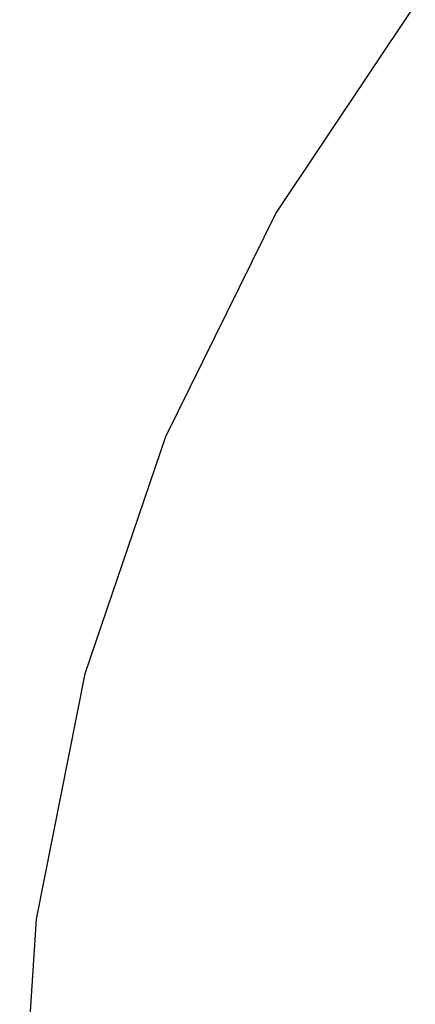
# Model space of a CAD drawing. Extents: x -795 to 1205, y -1287 to 1721.
# Tile 23 of 35: x -795 to -588, y 808 to 1322. Entities that reach past the tile are written whole.
import ezdxf

# ---------------------------------------------------------------- set-up
doc = ezdxf.new("R2010")
doc.units = 0
doc.layers.get('0').update_dxf_attribs({"linetype": 'CONTINUOUS'})

msp = doc.modelspace()

# ---------------------------------------------------------------- linework, layer by layer
for p, q in [((-588.19, 1330.22), (-660.86, 1221.46)), ((-660.86, 1221.46), (-718.71, 1104.14)), ((-718.71, 1104.14), (-760.76, 980.28)), ((-760.76, 980.28), (-786.28, 851.98)), ((-786.28, 851.98), (-794.83, 721.46))]:
    msp.add_line(p, q)

doc.saveas('drawing.dxf')
